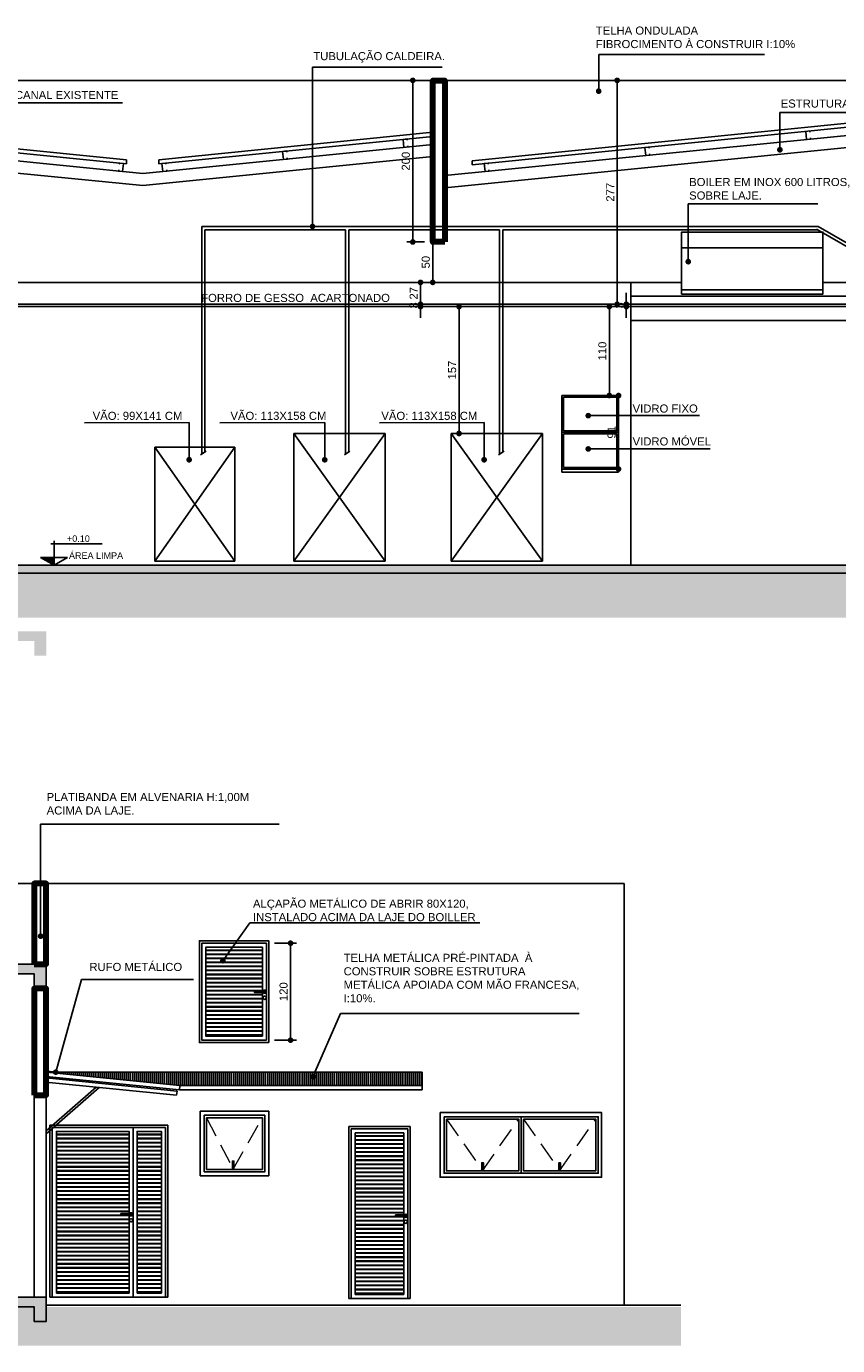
# Model space of a CAD drawing. Header units: metres. Extents: x -44 to 208, y -13 to 238.
# Tile 135 of 154: x 104 to 114, y 82 to 98. Entities that reach past the tile are written whole.
import ezdxf
from ezdxf.enums import TextEntityAlignment as Align

# ---------------------------------------------------------------- set-up
doc = ezdxf.new("R2010")
doc.units = ezdxf.units.M
doc.header["$MEASUREMENT"] = 0
doc.linetypes.add('HIDDEN', pattern=[0.375, 0.25, -0.125])
for name, color, linetype, lineweight in [('A4Proj', 1, 'HIDDEN', 9), ('ALV-ALT', 7, 'Continuous', 90), ('VIS-V03', 4, 'Continuous', 25)]:
    doc.layers.add(name, color=color, linetype=linetype, lineweight=lineweight)
for name, color, linetype in [('CTA-GER', 35, 'Continuous'), ('ESQ-POR', 3, 'Continuous'), ('HTC-PIS', 8, 'Continuous'), ('LAY-COR', 31, 'Continuous'), ('PIS-CTE', 201, 'Continuous'), ('TXT-ESP', 40, 'Continuous'), ('VIS-V04', 30, 'Continuous'), ('VIS-V05', 31, 'Continuous'), ('VIS-V06', 9, 'Continuous')]:
    doc.layers.add(name, color=color, linetype=linetype)
doc.styles.add('ARIAL', font='arial.ttf')
doc.styles.add('Griffe', font='arial.ttf')
doc.styles.add('Texto Cota', font='arial.ttf')
doc.styles.add('Texto Especificacao 1-50', font='arial.ttf', dxfattribs={"height": 0.1})
doc.dimstyles.new('ARQ-1-50', dxfattribs={"dimscale": 0, "dimtxt": 0.1, "dimasz": 0.07, "dimexe": 0.075, "dimexo": 0.1, "dimgap": 0.035, "dimtad": 1, "dimdec": 0, "dimlfac": 100, "dimzin": 1, "dimdsep": 46, "dimtxsty": 'Texto Cota', "dimblk": 'DOT', "dimcen": 0.1, "dimclrd": 256, "dimclre": 256, "dimclrt": 15, "dimaunit": 1, "dimadec": 0, "dimazin": 0, "dimtfac": 1.8, "dimtdec": 0, "dimtix": 1, "dimtmove": 2, "dimatfit": 1, "dimldrblk": 'DOT', "dimfxl": 1, "dimtolj": 1, "dimtzin": 4, "dimlwd": -1, "dimarcsym": 0})

# ---------------------------------------------------------------- blocks, each defined once
blk = doc.blocks.new('_DOT')
at = {"color": 0, "linetype": 'ByBlock'}
blk.add_line((-0.5, 0), (-1, 0), dxfattribs=at)
at = {"color": 0, "linetype": 'ByBlock', "const_width": 0.5}
blk.add_lwpolyline([(-0.25, 0, 1), (0.25, 0, 1)], format="xyb", close=True, dxfattribs=at)
blk = doc.blocks.new('Nivel corte-2')
for p, q in [((-0.032, 0.221), (0.496, 0.221)), ((0, 0.253), (0, 0.08)), ((-0.139, 0.08), (0, 0.08)), ((0, 0), (-0.139, 0.08)), ((0, 0), (0.139, 0.08)), ((0.139, 0.08), (0, 0.08)), ((0, 0.08), (0, 0))]:
    blk.add_line(p, q)
for points in [[(-0.139, 0.08), (0, 0.08), (0, 0)], [(-0.139, 0.08), (0, 0.08), (0, 0), (-0.139, 0.08)], [(-0.139, 0.08), (0, 0.08), (0, 0), (-0.139, 0.08)]]:
    blk.add_solid(points)
at = {"style": 'Griffe'}
blk.add_attdef('NIVEL', text='', height=0.1, dxfattribs=at).set_placement((0.232, 0.221), align=Align.BOTTOM_CENTER)
blk.add_attdef('AMBIENTE', text='', height=0.12, dxfattribs=at).set_placement((0.164, 0.08), align=Align.MIDDLE_LEFT)
blk = doc.blocks.new('*D4119')
at = {"layer": 'CTA-GER', "lineweight": -2, "transparency": 16777216}
for p, q in [((111.326, 94.593), (111.237, 94.593)), ((111.326, 93.493), (111.237, 93.493))]:
    blk.add_line(p, q, dxfattribs=at)
at = {"layer": 'CTA-GER', "transparency": 16777216}
blk.add_line((111.312, 93.563), (111.312, 94.523), dxfattribs=at)
at = {"layer": 'Defpoints', "color": 0, "transparency": 16777216}
for p in [(111.312, 94.593), (111.426, 94.593), (111.426, 93.493)]:
    blk.add_point(p, dxfattribs=at)
at = {"layer": 'CTA-GER', "transparency": 16777216, "xscale": 0.07, "yscale": 0.07, "zscale": 0.07}
for p, rotation in [((111.312, 94.593), 90), ((111.312, 93.493), 270)]:
    blk.add_blockref('_DOT', p, dxfattribs=dict(at, rotation=rotation))
at = {"layer": 'CTA-GER', "color": 15, "transparency": 16777216, "insert": (111.226, 94.043), "char_height": 0.1, "attachment_point": 5, "rotation": 90, "style": 'Texto Cota'}
blk.add_mtext('\\A1;110', dxfattribs=at)
blk = doc.blocks.new('*D4120')
at = {"layer": 'CTA-GER', "transparency": 16777216}
for p, q in [((111.522, 94.693), (111.522, 94.763)), ((111.522, 94.593), (111.522, 94.623)), ((111.522, 94.523), (111.522, 94.453))]:
    blk.add_line(p, q, dxfattribs=at)
at = {"layer": 'CTA-GER', "lineweight": -2, "transparency": 16777216}
for p, q in [((111.422, 94.623), (111.447, 94.623)), ((111.509, 94.593), (111.597, 94.593))]:
    blk.add_line(p, q, dxfattribs=at)
at = {"layer": 'Defpoints', "color": 0, "transparency": 16777216}
for p in [(111.409, 94.593), (111.522, 94.623), (111.522, 94.623)]:
    blk.add_point(p, dxfattribs=at)
at = {"layer": 'CTA-GER', "transparency": 16777216, "xscale": 0.07, "yscale": 0.07, "zscale": 0.07}
for p, rotation in [((111.522, 94.623), 270), ((111.522, 94.593), 90)]:
    blk.add_blockref('_DOT', p, dxfattribs=dict(at, rotation=rotation))
at = {"layer": 'CTA-GER', "color": 15, "transparency": 16777216, "insert": (111.436, 94.608), "char_height": 0.1, "attachment_point": 5, "rotation": 90, "style": 'Texto Cota'}
blk.add_mtext('\\A1;3', dxfattribs=at)
blk = doc.blocks.new('*D4121')
at = {"layer": 'CTA-GER', "lineweight": -2, "transparency": 16777216}
for p, q in [((111.309, 97.393), (111.334, 97.393)), ((111.309, 94.623), (111.334, 94.623))]:
    blk.add_line(p, q, dxfattribs=at)
at = {"layer": 'CTA-GER', "transparency": 16777216}
blk.add_line((111.409, 94.693), (111.409, 97.323), dxfattribs=at)
at = {"layer": 'Defpoints', "color": 0, "transparency": 16777216}
for p in [(111.409, 97.393), (111.409, 97.393), (111.409, 94.623)]:
    blk.add_point(p, dxfattribs=at)
at = {"layer": 'CTA-GER', "transparency": 16777216, "xscale": 0.07, "yscale": 0.07, "zscale": 0.07}
for p, rotation in [((111.409, 97.393), 90), ((111.409, 94.623), 270)]:
    blk.add_blockref('_DOT', p, dxfattribs=dict(at, rotation=rotation))
at = {"layer": 'CTA-GER', "color": 15, "transparency": 16777216, "insert": (111.324, 96.008), "char_height": 0.1, "attachment_point": 5, "rotation": 90, "style": 'Texto Cota'}
blk.add_mtext('\\A1;277', dxfattribs=at)
blk = doc.blocks.new('*D4122')
at = {"layer": 'CTA-GER', "lineweight": -2, "transparency": 16777216}
for p, q in [((111.326, 93.493), (111.351, 93.493)), ((111.422, 92.583), (111.351, 92.583))]:
    blk.add_line(p, q, dxfattribs=at)
at = {"layer": 'CTA-GER', "transparency": 16777216}
blk.add_line((111.426, 93.423), (111.426, 92.653), dxfattribs=at)
at = {"layer": 'Defpoints', "color": 0, "transparency": 16777216}
for p in [(111.426, 93.493), (111.426, 92.583), (111.522, 92.583)]:
    blk.add_point(p, dxfattribs=at)
at = {"layer": 'CTA-GER', "transparency": 16777216, "xscale": 0.07, "yscale": 0.07, "zscale": 0.07}
for p, rotation in [((111.426, 93.493), 90), ((111.426, 92.583), 270)]:
    blk.add_blockref('_DOT', p, dxfattribs=dict(at, rotation=rotation))
at = {"layer": 'CTA-GER', "color": 15, "transparency": 16777216, "insert": (111.34, 93.038), "char_height": 0.1, "attachment_point": 5, "rotation": 90, "style": 'Texto Cota'}
blk.add_mtext('\\A1;91', dxfattribs=at)
blk = doc.blocks.new('*D4123')
at = {"layer": 'CTA-GER', "lineweight": -2, "transparency": 16777216}
for p, q in [((109.026, 97.393), (108.804, 97.393)), ((109.026, 95.393), (108.804, 95.393))]:
    blk.add_line(p, q, dxfattribs=at)
at = {"layer": 'CTA-GER', "transparency": 16777216}
blk.add_line((108.879, 97.323), (108.879, 95.463), dxfattribs=at)
at = {"layer": 'Defpoints', "color": 0, "transparency": 16777216}
for p in [(109.126, 97.393), (108.879, 95.393), (109.126, 95.393)]:
    blk.add_point(p, dxfattribs=at)
at = {"layer": 'CTA-GER', "transparency": 16777216, "xscale": 0.07, "yscale": 0.07, "zscale": 0.07}
for p, rotation in [((108.879, 97.393), 90), ((108.879, 95.393), 270)]:
    blk.add_blockref('_DOT', p, dxfattribs=dict(at, rotation=rotation))
at = {"layer": 'CTA-GER', "color": 15, "transparency": 16777216, "insert": (108.793, 96.393), "char_height": 0.1, "attachment_point": 5, "rotation": 90, "style": 'Texto Cota'}
blk.add_mtext('\\A1;200', dxfattribs=at)
blk = doc.blocks.new('*D4124')
at = {"layer": 'CTA-GER', "lineweight": -2, "transparency": 16777216}
for p, q in [((109.226, 95.393), (109.201, 95.393)), ((109.122, 94.893), (109.051, 94.893))]:
    blk.add_line(p, q, dxfattribs=at)
at = {"layer": 'CTA-GER', "transparency": 16777216}
blk.add_line((109.126, 95.323), (109.126, 94.963), dxfattribs=at)
at = {"layer": 'Defpoints', "color": 0, "transparency": 16777216}
for p in [(109.126, 95.393), (109.126, 94.893), (109.222, 94.893)]:
    blk.add_point(p, dxfattribs=at)
at = {"layer": 'CTA-GER', "transparency": 16777216, "xscale": 0.07, "yscale": 0.07, "zscale": 0.07}
for p, rotation in [((109.126, 95.393), 90), ((109.126, 94.893), 270)]:
    blk.add_blockref('_DOT', p, dxfattribs=dict(at, rotation=rotation))
at = {"layer": 'CTA-GER', "color": 15, "transparency": 16777216, "insert": (109.04, 95.143), "char_height": 0.1, "attachment_point": 5, "rotation": 90, "style": 'Texto Cota'}
blk.add_mtext('\\A1;50', dxfattribs=at)
blk = doc.blocks.new('*D4125')
at = {"layer": 'CTA-GER', "lineweight": -2, "transparency": 16777216}
for p, q in [((109.075, 94.893), (109.05, 94.893)), ((108.875, 94.623), (108.9, 94.623))]:
    blk.add_line(p, q, dxfattribs=at)
at = {"layer": 'CTA-GER', "transparency": 16777216}
blk.add_line((108.975, 94.823), (108.975, 94.693), dxfattribs=at)
at = {"layer": 'Defpoints', "color": 0, "transparency": 16777216}
for p in [(108.975, 94.893), (108.975, 94.623), (108.975, 94.623)]:
    blk.add_point(p, dxfattribs=at)
at = {"layer": 'CTA-GER', "transparency": 16777216, "xscale": 0.07, "yscale": 0.07, "zscale": 0.07}
for p, rotation in [((108.975, 94.893), 90), ((108.975, 94.623), 270)]:
    blk.add_blockref('_DOT', p, dxfattribs=dict(at, rotation=rotation))
at = {"layer": 'CTA-GER', "color": 15, "transparency": 16777216, "insert": (108.89, 94.758), "char_height": 0.1, "attachment_point": 5, "rotation": 90, "style": 'Texto Cota'}
blk.add_mtext('\\A1;27', dxfattribs=at)
blk = doc.blocks.new('*D4126')
at = {"layer": 'CTA-GER', "transparency": 16777216}
for p, q in [((108.975, 94.693), (108.975, 94.763)), ((108.975, 94.623), (108.975, 94.593)), ((108.975, 94.523), (108.975, 94.453))]:
    blk.add_line(p, q, dxfattribs=at)
at = {"layer": 'CTA-GER', "lineweight": -2, "transparency": 16777216}
for p, q in [((108.875, 94.623), (108.9, 94.623)), ((108.875, 94.593), (108.9, 94.593))]:
    blk.add_line(p, q, dxfattribs=at)
at = {"layer": 'Defpoints', "color": 0, "transparency": 16777216}
for p in [(108.975, 94.623), (108.975, 94.593), (108.975, 94.593)]:
    blk.add_point(p, dxfattribs=at)
at = {"layer": 'CTA-GER', "transparency": 16777216, "xscale": 0.07, "yscale": 0.07, "zscale": 0.07}
for p, rotation in [((108.975, 94.623), 270), ((108.975, 94.593), 90)]:
    blk.add_blockref('_DOT', p, dxfattribs=dict(at, rotation=rotation))
at = {"layer": 'CTA-GER', "color": 15, "transparency": 16777216, "insert": (108.889, 94.608), "char_height": 0.1, "attachment_point": 5, "rotation": 90, "style": 'Texto Cota'}
blk.add_mtext('\\A1;3', dxfattribs=at)
blk = doc.blocks.new('*D4127')
at = {"layer": 'CTA-GER', "lineweight": -2, "transparency": 16777216}
for p, q in [((109.352, 94.593), (109.377, 94.593)), ((109.456, 93.023), (109.527, 93.023))]:
    blk.add_line(p, q, dxfattribs=at)
at = {"layer": 'CTA-GER', "transparency": 16777216}
blk.add_line((109.452, 94.523), (109.452, 93.093), dxfattribs=at)
at = {"layer": 'Defpoints', "color": 0, "transparency": 16777216}
for p in [(109.452, 94.593), (109.356, 93.023), (109.452, 93.023)]:
    blk.add_point(p, dxfattribs=at)
at = {"layer": 'CTA-GER', "transparency": 16777216, "xscale": 0.07, "yscale": 0.07, "zscale": 0.07}
for p, rotation in [((109.452, 94.593), 90), ((109.452, 93.023), 270)]:
    blk.add_blockref('_DOT', p, dxfattribs=dict(at, rotation=rotation))
at = {"layer": 'CTA-GER', "color": 15, "transparency": 16777216, "insert": (109.366, 93.808), "char_height": 0.1, "attachment_point": 5, "rotation": 90, "style": 'Texto Cota'}
blk.add_mtext('\\A1;157', dxfattribs=at)
blk = doc.blocks.new('*D4552')
at = {"layer": 'CTA-GER', "lineweight": -2, "transparency": 16777216}
for p, q in [((107.167, 86.716), (107.441, 86.716)), ((107.167, 85.516), (107.441, 85.516))]:
    blk.add_line(p, q, dxfattribs=at)
at = {"layer": 'CTA-GER', "transparency": 16777216}
blk.add_line((107.366, 86.646), (107.366, 85.586), dxfattribs=at)
at = {"layer": 'Defpoints', "color": 0, "transparency": 16777216}
for p in [(107.067, 86.716), (107.067, 85.516), (107.366, 85.516)]:
    blk.add_point(p, dxfattribs=at)
at = {"layer": 'CTA-GER', "transparency": 16777216, "xscale": 0.07, "yscale": 0.07, "zscale": 0.07}
for p, rotation in [((107.366, 86.716), 90), ((107.366, 85.516), 270)]:
    blk.add_blockref('_DOT', p, dxfattribs=dict(at, rotation=rotation))
at = {"layer": 'CTA-GER', "color": 15, "transparency": 16777216, "insert": (107.28, 86.116), "char_height": 0.1, "attachment_point": 5, "rotation": 90, "style": 'Texto Cota'}
blk.add_mtext('\\A1;120', dxfattribs=at)

msp = doc.modelspace()

# ---------------------------------------------------------------- hatches: boundary and pattern name
at = {"layer": 'HTC-PIS'}
h = msp.add_hatch(color=256, dxfattribs=at)
h.dxf.hatch_style = 1
h.paths.add_polyline_path([(118.074, 91.243), (118.074, 91.343), (115.275, 91.343), (115.275, 91.393), (96.126, 91.393), (96.126, 91.343), (95.159, 91.343), (95.159, 91.243), (96.226, 91.243), (96.226, 91.293), (115.175, 91.293), (115.175, 91.243)])
h.paths.add_polyline_path([(118.724, 91.343), (118.724, 91.243), (124.129, 91.243), (124.129, 91.343)])
h = msp.add_hatch(dxfattribs=at)
h.set_pattern_fill('EARTH', color=256, angle=45)
h.set_pattern_definition([(45, (-0.09687, -16.87302), (3e-17, 0.3535534), [0.25, -0.25]), (45, (-0.16316, -16.80672), (3e-17, 0.3535534), [0.25, -0.25]), (45, (-0.22945, -16.74043), (3e-17, 0.3535534), [0.25, -0.25]), (135, (-0.22945, -16.69624), (-0.3535534, 6e-17), [0.25, -0.25]), (135, (-0.16316, -16.62995), (-0.3535534, 6e-17), [0.25, -0.25]), (135, (-0.09687, -16.56366), (-0.3535534, 6e-17), [0.25, -0.25])])
h.paths.add_polyline_path([(124.129, 91.243), (118.724, 91.243), (118.724, 90.843), (118.074, 90.843), (118.074, 91.243), (115.175, 91.243), (115.175, 91.293), (96.226, 91.293), (96.226, 91.243), (95.159, 91.243), (95.159, 90.743), (124.129, 90.743)])
h = msp.add_hatch(color=256, dxfattribs=at)
h.dxf.hatch_style = 1
h.paths.add_polyline_path([(98.397, 86.456), (104.343, 86.456), (104.343, 86.156), (104.193, 86.156), (104.193, 86.336), (98.547, 86.336), (98.547, 86.156), (98.397, 86.156)])
edge = h.paths.add_edge_path()
edge.add_line((98.397, 90.576), (104.343, 90.576))
edge.add_line((104.343, 90.576), (104.343, 90.276))
edge.add_line((104.343, 90.276), (104.193, 90.276))
edge.add_line((104.193, 90.276), (104.193, 90.456))
edge.add_line((104.193, 90.456), (98.547, 90.456))
edge.add_line((98.547, 90.456), (98.547, 90.276))
edge.add_line((98.547, 90.276), (98.397, 90.276))
h = msp.add_hatch(color=256, dxfattribs=at)
h.dxf.hatch_style = 1
h.paths.add_polyline_path([(98.397, 82.336), (104.343, 82.336), (104.343, 82.036), (104.193, 82.036), (104.193, 82.216), (98.547, 82.216), (98.547, 82.036), (98.397, 82.036)])
edge = h.paths.add_edge_path()
edge.add_line((98.397, 86.456), (104.343, 86.456))
edge.add_line((104.343, 86.456), (104.343, 86.156))
edge.add_line((104.343, 86.156), (104.193, 86.156))
edge.add_line((104.193, 86.156), (104.193, 86.336))
edge.add_line((104.193, 86.336), (98.547, 86.336))
edge.add_line((98.547, 86.336), (98.547, 86.156))
edge.add_line((98.547, 86.156), (98.397, 86.156))
h = msp.add_hatch(dxfattribs=at)
h.set_pattern_fill('LINE', color=256, scale=0.2, angle=90)
h.set_pattern_definition([(90, (-13.292235, 16.860574), (-0.025, 2e-18), [])])
h.paths.add_polyline_path([(108.997, 84.953), (108.997, 85.118), (104.347, 85.118), (105.997, 84.953)])
h = msp.add_hatch(dxfattribs=at)
h.set_pattern_fill('EARTH', color=256, angle=45)
h.set_pattern_definition([(45, (-18.62803, -25.88004), (3e-17, 0.3535534), [0.25, -0.25]), (45, (-18.69432, -25.81375), (3e-17, 0.3535534), [0.25, -0.25]), (45, (-18.7606, -25.74746), (3e-17, 0.3535534), [0.25, -0.25]), (135, (-18.7606, -25.70327), (-0.3535534, 6e-17), [0.25, -0.25]), (135, (-18.69432, -25.63698), (-0.3535534, 6e-17), [0.25, -0.25]), (135, (-18.62803, -25.57068), (-0.3535534, 6e-17), [0.25, -0.25])])
h.paths.add_polyline_path([(112.199, 81.736), (112.199, 82.216), (104.343, 82.216), (104.343, 82.036), (104.193, 82.036), (104.193, 82.216), (98.547, 82.216), (98.547, 82.036), (98.397, 82.036), (98.397, 82.236), (96.892, 82.236), (96.892, 81.736)])
at = {"layer": 'VIS-V06'}
h = msp.add_hatch(dxfattribs=at)
h.set_pattern_fill('JIS_RC_10', color=256, scale=0.005, angle=135, style=0)
h.set_pattern_definition([(180, (-130.148, -50.223895), (0, -0.05), []), (180, (-130.15056, -50.22133), (0, -0.05), []), (180, (-130.153124, -50.21877), (0, -0.05), [])])
h.paths.add_polyline_path([(107.017, 85.566), (107.017, 86.666), (106.317, 86.666), (106.317, 85.566)])
h = msp.add_hatch(dxfattribs=at)
h.set_pattern_fill('JIS_RC_10', color=256, scale=0.005, angle=135, style=0)
h.set_pattern_definition([(180, (-131.138, -53.403895), (0, -0.05), []), (180, (-131.14056, -53.40133), (0, -0.05), []), (180, (-131.143124, -53.39877), (0, -0.05), [])])
h.paths.add_polyline_path([(104.467, 82.386), (104.467, 84.386), (105.367, 84.386), (105.367, 82.386)])
h = msp.add_hatch(dxfattribs=at)
h.set_pattern_fill('JIS_RC_10', color=256, scale=0.005, angle=135, style=0)
h.set_pattern_definition([(180, (-130.138, -53.403895), (0, -0.05), []), (180, (-130.14056, -53.40133), (0, -0.05), []), (180, (-130.143124, -53.39877), (0, -0.05), [])])
h.paths.add_polyline_path([(105.467, 82.386), (105.467, 84.386), (105.767, 84.386), (105.767, 82.386)])
h = msp.add_hatch(dxfattribs=at)
h.set_pattern_fill('JIS_RC_10', color=256, scale=0.005, angle=135, style=0)
h.set_pattern_definition([(180, (-127.438, -53.421633), (0, -0.05), []), (180, (-127.44056, -53.41907), (0, -0.05), []), (180, (-127.443124, -53.416507), (0, -0.05), [])])
h.paths.add_polyline_path([(108.167, 82.369), (108.167, 84.369), (108.767, 84.369), (108.767, 82.369)])

# ---------------------------------------------------------------- linework, layer by layer
at = {"layer": 'A4Proj'}
for points in [[(106.327, 84.556), (106.656, 83.919), (107.017, 84.556)], [(109.296, 84.539), (109.743, 83.899), (110.19, 84.539)], [(110.25, 84.539), (110.697, 83.899), (111.144, 84.539)]]:
    msp.add_lwpolyline(points, dxfattribs=at)
at = {"layer": 'ALV-ALT'}
for points in [[(109.276, 95.393), (109.126, 95.393), (109.126, 97.393), (109.276, 97.393)], [(104.193, 86.456), (104.343, 86.456), (104.343, 87.456), (104.193, 87.456)], [(104.193, 84.836), (104.343, 84.836), (104.343, 86.156), (104.193, 86.156)]]:
    msp.add_lwpolyline(points, close=True, dxfattribs=at)
at = {"layer": 'Defpoints'}
msp.add_line((108.997, 84.953), (108.997, 85.118), dxfattribs=at)
msp.add_lwpolyline([(112.206, 94.801), (113.955, 94.801), (113.955, 95.516), (112.206, 95.516)], close=True, dxfattribs=at)
at = {"layer": 'ESQ-POR'}
for p, q in [((96.281, 97.317), (105.337, 96.411)), ((96.276, 97.267), (105.337, 96.361)), ((115.126, 96.95), (109.614, 96.399)), ((115.126, 96.9), (109.614, 96.349)), ((109.126, 96.75), (105.735, 96.411)), ((109.126, 96.7), (105.735, 96.361)), ((105.337, 96.361), (105.337, 96.411)), ((105.735, 96.361), (105.735, 96.411)), ((109.614, 96.349), (109.614, 96.399))]:
    msp.add_line(p, q, dxfattribs=at)
at = {"layer": 'HTC-PIS'}
for p, q in [((109.276, 96.064), (109.276, 96.064)), ((107.406, 93.023), (108.536, 91.443)), ((107.406, 91.443), (108.536, 93.023)), ((109.356, 93.023), (110.486, 91.443)), ((109.356, 91.443), (110.486, 93.023)), ((105.686, 92.853), (106.676, 91.443)), ((105.686, 91.443), (106.676, 92.853))]:
    msp.add_line(p, q, dxfattribs=at)
at = {"layer": 'LAY-COR'}
for p, q in [((96.286, 97.165), (105.536, 96.24)), ((96.271, 97.016), (105.536, 96.09)), ((115.126, 96.799), (109.276, 96.214)), ((115.126, 96.649), (109.276, 96.064)), ((109.126, 96.599), (105.536, 96.24)), ((109.126, 96.449), (105.536, 96.09)), ((111.576, 94.723), (115.126, 94.723)), ((111.576, 94.593), (115.126, 94.593)), ((111.576, 94.423), (115.126, 94.423)), ((111.426, 93.493), (110.726, 93.493)), ((110.726, 93.493), (110.726, 92.543)), ((111.426, 92.543), (111.426, 93.493)), ((108.536, 93.023), (107.406, 93.023)), ((107.406, 93.023), (107.406, 91.443)), ((108.536, 91.443), (108.536, 93.023)), ((110.486, 93.023), (109.356, 93.023)), ((109.356, 93.023), (109.356, 91.443)), ((110.486, 91.443), (110.486, 93.023)), ((106.676, 92.853), (105.686, 92.853)), ((105.686, 92.853), (105.686, 91.443)), ((106.676, 91.443), (106.676, 92.853)), ((110.726, 92.583), (111.426, 92.583)), ((110.726, 92.543), (111.426, 92.543)), ((105.686, 91.443), (106.676, 91.443)), ((107.406, 91.443), (108.536, 91.443)), ((109.356, 91.443), (110.486, 91.443))]:
    msp.add_line(p, q, dxfattribs=at)
msp.add_lwpolyline([(103.976, 94.593), (115.126, 94.593), (115.126, 94.623), (103.976, 94.623)], close=True, dxfattribs=at)
at = {"layer": 'PIS-CTE'}
msp.add_line((112.199, 82.236), (104.343, 82.236), dxfattribs=at)
for points in [[(95.159, 91.343), (96.126, 91.343), (96.126, 91.393), (115.275, 91.393)], [(95.159, 91.243), (96.226, 91.243), (96.226, 91.293), (115.175, 91.293), (115.175, 91.243), (118.074, 91.243)], [(99.507, 91.393), (115.275, 91.393), (115.275, 91.343), (118.074, 91.343)], [(98.397, 86.456), (104.343, 86.456), (104.343, 86.156), (104.193, 86.156), (104.193, 86.336), (98.547, 86.336), (98.547, 86.156), (98.397, 86.156)], [(98.397, 82.336), (104.343, 82.336), (104.343, 82.036), (104.193, 82.036), (104.193, 82.216), (98.547, 82.216), (98.547, 82.036), (98.397, 82.036), (98.397, 82.336)], [(98.547, 82.336), (104.343, 82.336), (104.343, 82.236)]]:
    msp.add_lwpolyline(points, dxfattribs=at)
at = {"layer": 'VIS-V03'}
for p, q in [((104.343, 85.068), (105.993, 84.903)), ((104.347, 85.118), (105.997, 84.953)), ((105.997, 84.953), (105.993, 84.903)), ((105.993, 84.903), (108.997, 84.903)), ((105.997, 84.953), (108.997, 84.953)), ((108.997, 84.953), (108.997, 84.903))]:
    msp.add_line(p, q, dxfattribs=at)
for points in [[(108.811, 96.653), (108.809, 96.668), (108.759, 96.663), (108.769, 96.564), (108.819, 96.569), (108.818, 96.584)], [(113.795, 96.752), (113.793, 96.767), (113.743, 96.762), (113.753, 96.662), (113.803, 96.667), (113.802, 96.682)], [(107.318, 96.504), (107.317, 96.519), (107.267, 96.514), (107.277, 96.414), (107.327, 96.419), (107.325, 96.434)], [(111.804, 96.553), (111.803, 96.568), (111.753, 96.563), (111.763, 96.463), (111.813, 96.468), (111.811, 96.483)], [(105.245, 96.355), (105.247, 96.37), (105.297, 96.365), (105.287, 96.265), (105.237, 96.27), (105.239, 96.285)], [(105.826, 96.355), (105.824, 96.37), (105.774, 96.365), (105.784, 96.265), (105.834, 96.27), (105.833, 96.285)], [(109.814, 96.354), (109.813, 96.369), (109.763, 96.364), (109.773, 96.264), (109.823, 96.269), (109.821, 96.284)], [(104.46, 85.12), (104.355, 85.132), (104.355, 85.225), (104.32, 85.247)]]:
    msp.add_lwpolyline(points, dxfattribs=at)
at = {"layer": 'VIS-V04'}
for p, q in [((111.576, 91.393), (111.576, 94.893)), ((98.547, 87.456), (104.193, 87.456))]:
    msp.add_line(p, q, dxfattribs=at)
at = {"layer": 'VIS-V05'}
for p, q in [((104.347, 85.118), (108.997, 85.118)), ((104.336, 84.998), (105.956, 84.836)), ((104.341, 85.048), (105.961, 84.886)), ((104.958, 84.936), (104.343, 84.396)), ((104.999, 84.932), (104.343, 84.356)), ((105.961, 84.886), (105.956, 84.836))]:
    msp.add_line(p, q, dxfattribs=at)
for points in [[(110.726, 93.493), (111.426, 93.493), (111.426, 93.038), (110.726, 93.038)], [(110.726, 93.038), (111.426, 93.038), (111.426, 92.583), (110.726, 92.583)], [(104.193, 84.836), (104.343, 84.836), (104.343, 82.336), (104.193, 82.336)]]:
    msp.add_lwpolyline(points, close=True, dxfattribs=at)
at = {"layer": 'VIS-V06'}
for p, q in [((96.276, 97.393), (115.126, 97.393)), ((96.276, 94.893), (112.206, 94.893)), ((113.955, 94.893), (115.126, 94.893)), ((111.497, 87.456), (104.343, 87.456)), ((111.497, 82.236), (111.497, 87.456)), ((107.097, 84.636), (106.247, 84.636)), ((106.247, 84.636), (106.247, 83.836)), ((107.097, 83.836), (107.097, 84.636)), ((104.387, 84.466), (104.387, 82.336)), ((104.387, 84.466), (105.847, 84.466)), ((105.417, 84.436), (104.417, 84.436)), ((104.417, 84.436), (104.417, 82.336)), ((105.417, 82.336), (105.417, 84.436)), ((105.817, 84.436), (105.417, 84.436)), ((105.417, 84.436), (105.417, 82.336)), ((105.817, 82.336), (105.817, 84.436)), ((105.847, 82.336), (105.847, 84.466)), ((108.847, 84.449), (108.087, 84.449)), ((108.087, 84.449), (108.087, 82.319)), ((108.817, 84.419), (108.117, 84.419)), ((108.117, 84.419), (108.117, 82.319)), ((108.817, 82.319), (108.817, 84.419)), ((108.847, 82.319), (108.847, 84.449)), ((106.247, 83.836), (107.097, 83.836)), ((104.387, 82.336), (105.417, 82.336)), ((105.417, 82.336), (105.847, 82.336)), ((108.087, 82.319), (108.847, 82.319))]:
    msp.add_line(p, q, dxfattribs=at)
at = {"layer": 'VIS-V06', "color": 20, "true_color": 0xe63900}
for p, q in [((113.897, 95.585), (106.266, 95.585)), ((106.266, 92.769), (106.266, 95.585)), ((106.306, 92.794), (106.306, 95.545)), ((108.047, 95.545), (106.306, 95.545)), ((108.047, 92.769), (108.047, 95.545)), ((108.087, 92.794), (108.087, 95.545)), ((109.954, 95.545), (108.087, 95.545)), ((109.954, 92.769), (109.954, 95.545)), ((113.897, 95.545), (109.994, 95.545)), ((109.994, 92.794), (109.994, 95.545)), ((114.983, 94.912), (113.877, 95.55)), ((114.994, 94.952), (113.897, 95.585)), ((106.252, 92.76), (106.32, 92.803)), ((108.033, 92.76), (108.101, 92.803)), ((109.94, 92.76), (110.009, 92.803))]:
    msp.add_line(p, q, dxfattribs=at)
at = {"layer": 'VIS-V06'}
for points in [[(112.206, 94.749), (113.955, 94.749), (113.955, 95.32), (112.206, 95.32)], [(110.746, 93.473), (111.406, 93.473), (111.406, 93.058), (110.746, 93.058)], [(110.746, 93.018), (111.406, 93.018), (111.406, 92.603), (110.746, 92.603)], [(107.097, 85.486), (107.097, 86.746), (106.237, 86.746), (106.237, 85.486)], [(107.067, 85.516), (107.067, 86.716), (106.267, 86.716), (106.267, 85.516)], [(107.017, 85.566), (107.017, 86.666), (106.317, 86.666), (106.317, 85.566)], [(106.919, 86.126), (107.054, 86.126), (107.054, 86.106), (106.919, 86.106)], [(109.216, 84.619), (111.216, 84.619), (111.216, 83.819), (110.416, 83.819), (109.216, 83.819)], [(109.266, 84.569), (110.22, 84.569), (110.22, 83.869), (109.266, 83.869)], [(110.22, 84.569), (111.174, 84.569), (111.174, 83.869), (110.22, 83.869)], [(106.327, 83.916), (107.017, 83.916), (107.017, 84.556), (106.327, 84.556)], [(109.296, 84.539), (110.19, 84.539), (110.19, 83.899), (109.296, 83.899)], [(110.25, 84.539), (111.144, 84.539), (111.144, 83.899), (110.25, 83.899)], [(104.467, 82.386), (105.367, 82.386), (105.367, 84.386), (104.467, 84.386)], [(105.467, 82.386), (105.767, 82.386), (105.767, 84.386), (105.467, 84.386)], [(108.167, 82.369), (108.767, 82.369), (108.767, 84.369), (108.167, 84.369)], [(105.267, 83.371), (105.403, 83.371), (105.403, 83.351), (105.267, 83.351)], [(108.667, 83.353), (108.803, 83.353), (108.803, 83.333), (108.667, 83.333)]]:
    msp.add_lwpolyline(points, close=True, dxfattribs=at)
for points in [[(106.297, 83.886), (107.047, 83.886), (107.047, 84.586), (106.297, 84.586), (106.297, 83.886)], [(107.047, 83.886), (107.047, 83.886), (107.047, 84.586), (107.047, 84.586), (107.047, 83.886)], [(105.417, 84.436), (105.417, 82.336)], [(106.656, 83.919), (106.646, 83.919), (106.646, 84.019), (106.666, 84.019), (106.666, 83.919), (106.656, 83.919)], [(109.743, 83.899), (109.733, 83.899), (109.733, 83.999), (109.753, 83.999), (109.753, 83.899), (109.743, 83.899)], [(110.697, 83.899), (110.687, 83.899), (110.687, 83.999), (110.707, 83.999), (110.707, 83.899), (110.697, 83.899)]]:
    msp.add_lwpolyline(points, dxfattribs=at)
for centre in [(107.044, 86.041), (105.392, 83.286), (108.792, 83.269)]:
    msp.add_circle(centre, 0.02, dxfattribs=at)
for centre, start, end in [((107.044, 86.116), 330, 150), ((107.044, 86.116), 210, 330), ((105.392, 83.361), 330, 150), ((105.392, 83.361), 210, 330), ((108.792, 83.343), 330, 150), ((108.792, 83.343), 210, 330)]:
    msp.add_arc(centre, 0.02, start, end, dxfattribs=at)

# ---------------------------------------------------------------- block references
at = {"layer": 'TXT-ESP'}
ref = msp.add_blockref('Nivel corte-2', (104.439, 91.393), dxfattribs=dict(at, xscale=1.2, yscale=1.2, zscale=1.2))
ref.add_attrib('NIVEL', '+0.10', dxfattribs={"layer": '0', "height": 0.08, "style": 'Griffe'}).set_placement((104.74, 91.658), align=Align.BOTTOM_CENTER)
ref.add_attrib('AMBIENTE', 'ÁREA LIMPA', dxfattribs={"layer": '0', "height": 0.08, "style": 'Griffe'}).set_placement((104.623, 91.512), align=Align.MIDDLE_LEFT)

# ---------------------------------------------------------------- texts
at = {"layer": 'TXT-ESP', "style": 'Texto Especificacao 1-50'}
for s, p in [('VÃO: 99X141 CM', (104.917, 93.192)), ('VÃO: 113X158 CM', (106.622, 93.192)), ('VÃO: 113X158 CM', (108.49, 93.192))]:
    msp.add_text(s, height=0.1, dxfattribs=at).set_placement(p)
at = {"layer": 'TXT-ESP', "char_height": 0.1, "style": 'ARIAL'}
for s, insert, width, attachment_point in [('TELHA ONDULADA \\PFIBROCIMENTO À CONSTRUIR I:10%', (111.145, 98.059), 2.97486, 1), ('TUBULAÇÃO CALDEIRA. ', (107.648, 97.743), 2.97486, 1), ('TELHA CANAL EXISTENTE', (103.465, 97.262), 2.97486, 1), ('ESTRUTURA MÉTALICA ', (113.433, 97.156), 2.97486, 1), ('BOILER EM INOX 600 LITROS, \\PSOBRE LAJE. ', (112.3, 96.185), 2.97486, 1), ('FORRO DE GESSO  ACARTONADO', (106.26, 94.751), 4.13762, 1), ('VIDRO FIXO', (112.407, 93.382), 2.97486, 3), ('VIDRO MÓVEL', (111.6, 92.975), 2.97486, 1), ('PLATIBANDA EM ALVENARIA H:1,00M ACIMA DA LAJE.', (104.347, 88.575), 2.97486, 1), ('ALÇAPÃO METÁLICO DE ABRIR 80X120, INSTALADO ACIMA DA LAJE DO BOILLER', (106.901, 86.987), 2.97486, 7), ('TELHA METÁLICA PRÉ-PINTADA  À CONSTRUIR SOBRE ESTRUTURA METÁLICA APOIADA COM MÃO FRANCESA, I:10%.', (108.023, 86.585), 2.97486, 1), ('RUFO METÁLICO', (104.876, 86.472), 2.97486, 1)]:
    msp.add_mtext(s, dxfattribs=dict(at, insert=insert, width=width, attachment_point=attachment_point))

# ---------------------------------------------------------------- dimensions: what is measured, and where the dimension line sits
at = {"layer": 'CTA-GER'}
for base, p1, p2, picture, middle in [((108.879, 95.393), (109.126, 97.393), (109.126, 95.393), '*D4123', (108.793, 96.393)), ((111.409, 97.393), (111.409, 94.623), (111.409, 97.393), '*D4121', (111.324, 96.008)), ((109.126, 94.893), (109.126, 95.393), (109.222, 94.893), '*D4124', (109.04, 95.143)), ((108.975, 94.623), (108.975, 94.893), (108.975, 94.623), '*D4125', (108.89, 94.758)), ((108.975, 94.593), (108.975, 94.623), (108.975, 94.593), '*D4126', (108.889, 94.608)), ((111.522, 94.623), (111.409, 94.593), (111.522, 94.623), '*D4120', (111.436, 94.608)), ((109.452, 93.023), (109.452, 94.593), (109.356, 93.023), '*D4127', (109.366, 93.808)), ((111.312, 94.593), (111.426, 93.493), (111.426, 94.593), '*D4119', (111.226, 94.043)), ((111.426, 92.583), (111.426, 93.493), (111.522, 92.583), '*D4122', (111.34, 93.038)), ((107.366, 85.516), (107.067, 86.716), (107.067, 85.516), '*D4552', (107.28, 86.116))]:
    dim = msp.add_linear_dim(base=base, p1=p1, p2=p2, angle=90, dimstyle='ARQ-1-50', override={"dimscale": 1}, dxfattribs=at)
    dim.commit()
    dim.dimension.update_dxf_attribs({"geometry": picture, "text_midpoint": middle})

# ---------------------------------------------------------------- leaders
for points in [[(111.18, 97.259), (111.18, 97.713), (113.234, 97.713)], [(107.638, 95.585), (107.638, 97.556), (109.241, 97.556)], [(103.455, 96.583), (103.455, 97.114), (105.284, 97.114)], [(113.423, 96.534), (113.423, 96.994), (115.026, 96.995)], [(112.289, 95.149), (112.289, 95.865), (113.892, 95.865)], [(111.051, 93.244), (111.206, 93.244), (112.427, 93.244)], [(106.111, 92.698), (106.112, 93.159), (104.815, 93.154)], [(106.111, 92.698), (106.112, 93.159), (104.815, 93.154)], [(107.789, 92.698), (107.789, 93.159), (106.492, 93.154)], [(109.762, 92.698), (109.762, 93.159), (108.465, 93.154)], [(111.051, 92.832), (111.206, 92.832), (112.56, 92.832)], [(104.272, 86.803), (104.272, 88.189), (107.227, 88.19)], [(106.529, 86.499), (106.863, 86.969), (109.707, 86.969)], [(104.46, 85.12), (104.779, 86.265), (106.165, 86.265)], [(107.642, 85.063), (107.984, 85.846), (110.939, 85.846)]]:
    msp.add_leader(points, dimstyle='ARQ-1-50', override={"dimscale": 1}, dxfattribs=at)

doc.saveas('drawing.dxf')
